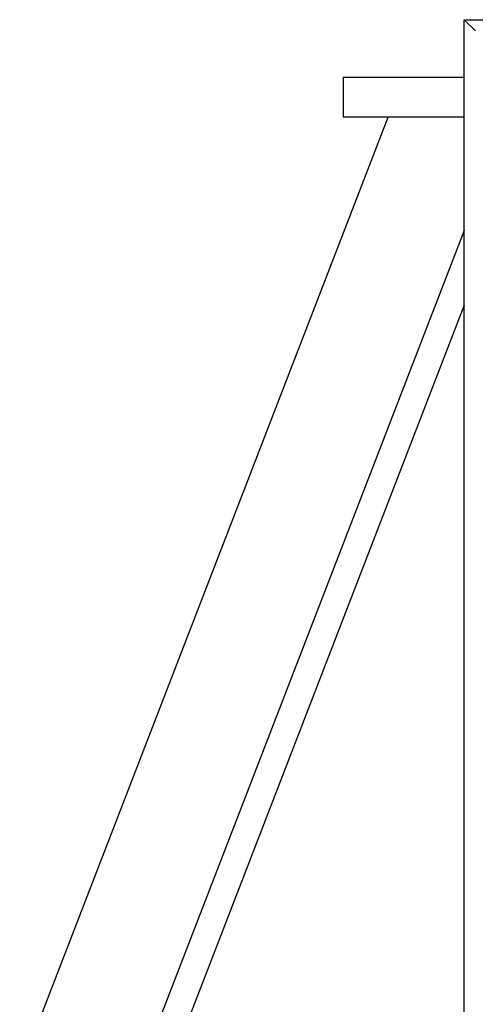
# Model space of a CAD drawing. Header units: inches. Extents: x 0 to 20790, y -12 to 14700.
# Tile 122 of 184: x 5831 to 5946, y 12382 to 12630. Entities that reach past the tile are written whole.
import ezdxf

# ---------------------------------------------------------------- set-up
doc = ezdxf.new("R2010")
doc.units = ezdxf.units.IN
doc.layers.add('1', color=7, linetype='Continuous', true_color=0xffffff)

msp = doc.modelspace()

# ---------------------------------------------------------------- linework, layer by layer
at = {"layer": '1', "color": 2, "linetype": 'Continuous', "lineweight": 25}
for p, q in [((5942.725, 12629.63), (6442.725, 12629.63)), ((5945.525, 12626.83), (5942.725, 12629.63)), ((5942.725, 11829.63), (5942.725, 12629.63)), ((5912.225, 12615.13), (5912.225, 12605.13)), ((5912.225, 12615.13), (5942.726, 12615.13)), ((5830.726, 12365.132), (5923.594, 12605.128)), ((5942.726, 12605.13), (5912.225, 12605.13)), ((5942.724, 12576.624), (5830.725, 12287.188)), ((5942.725, 12557.827), (5837.052, 12284.739))]:
    msp.add_line(p, q, dxfattribs=at)

doc.saveas('drawing.dxf')
